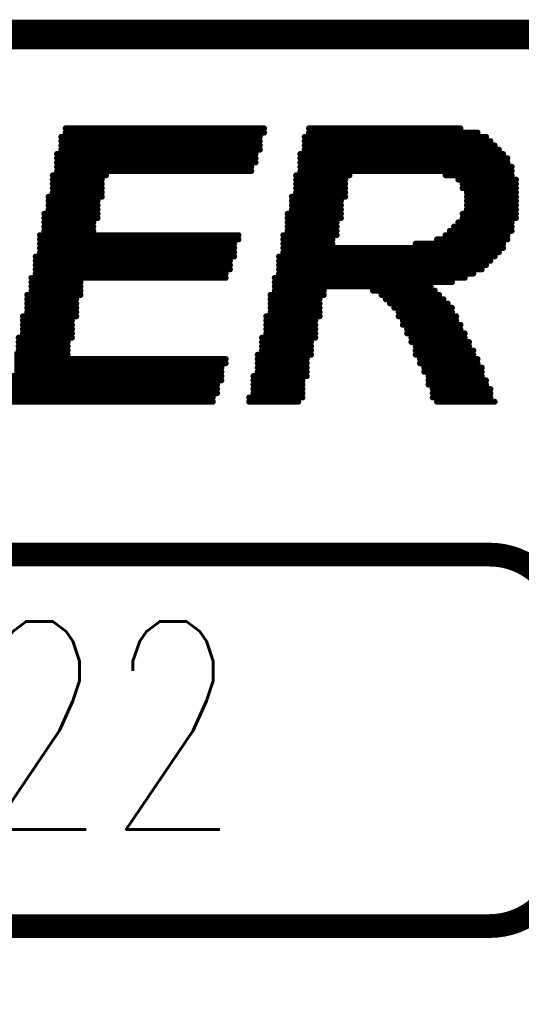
# Model space of a CAD drawing. Extents: x -1 to 210, y -5 to 148.
# Tile 29 of 52: x 17.36 to 21.65, y 139.77 to 148.18. Entities that reach past the tile are written whole.
import ezdxf
from ezdxf.enums import TextEntityAlignment as Align

# ---------------------------------------------------------------- set-up
doc = ezdxf.new("R2010")
doc.units = 0
doc.layers.add('2D_LINE_00', color=5, linetype='CONTINUOUS')
doc.layers.add('TEXT_00', color=5, linetype='CONTINUOUS')
doc.styles.add('W0$2032', font='simplex', dxfattribs={"width": 0.75})

# ---------------------------------------------------------------- blocks, each defined once
blk = doc.blocks.new('SMOOTH_0$2032')
at = {"const_width": 0.1016}
blk.add_lwpolyline([(-0.0508, 0, 1), (0.0508, 0, 1)], format="xyb", close=True, dxfattribs=at)
blk = doc.blocks.new('SMOOTH_0$0508')
at = {"const_width": 0.0254}
blk.add_lwpolyline([(-0.0127, 0, 1), (0.0127, 0, 1)], format="xyb", close=True, dxfattribs=at)
blk = doc.blocks.new('DRAWING_2')
at = {"layer": '2D_LINE_00'}
for points, const_width in [([(0, 0, 0.414214), (0.9525, -0.9525), (62.5475, -0.9525, 0.414214), (63.5, 0), (63.5, 10.795, 0.414214), (62.5475, 11.7475), (22.86, 11.7475, -0.414214), (21.9075, 12.7), (21.9075, 14.605, 0.414214), (20.955, 15.5575), (0.9525, 15.5575, 0.414214), (0, 14.605)], 0.254), ([(16.51, 10.4775, 0.414214), (15.875, 11.1125), (1.27, 11.1125, 0.414214), (0.635, 10.4775), (0.635, 8.5725, 0.414214), (1.27, 7.9375), (15.875, 7.9375, 0.414214), (16.51, 8.5725)], 0.2032)]:
    blk.add_lwpolyline(points, format="xyb", close=True, dxfattribs=dict(at, const_width=const_width))
at = {"layer": '2D_LINE_00', "const_width": 0.0508}
for points in [[(12.2492, 14.7558), (13.947, 14.7558)], [(12.2492, 14.7193), (13.947, 14.7193)], [(14.3304, 14.7558), (15.6266, 14.7558)], [(14.3304, 14.7193), (15.7726, 14.7193)], [(12.2126, 14.6828), (13.9105, 14.6828)], [(12.2126, 14.6463), (13.9105, 14.6463)], [(14.2939, 14.6828), (15.8456, 14.6828)], [(14.2939, 14.6463), (15.8821, 14.6463)], [(12.1761, 14.5367), (13.874, 14.5367)], [(12.2126, 14.6098), (13.9105, 14.6098)], [(12.2126, 14.5732), (13.9105, 14.5732)], [(14.2573, 14.5367), (15.9917, 14.5367)], [(14.2939, 14.6098), (15.9187, 14.6098)], [(14.2939, 14.5732), (15.9552, 14.5732)], [(12.1761, 14.5002), (13.874, 14.5002)], [(12.1761, 14.4637), (13.874, 14.4637)], [(14.2573, 14.5002), (16.0282, 14.5002)], [(14.2573, 14.4637), (16.0282, 14.4637)], [(12.1761, 14.4272), (13.8374, 14.4272)], [(12.1761, 14.3907), (13.8374, 14.3907)], [(14.2573, 14.4272), (16.0647, 14.4272)], [(14.2573, 14.3907), (16.0647, 14.3907)], [(12.1396, 14.3542), (12.596, 14.3542)], [(12.1396, 14.3177), (12.5595, 14.3177)], [(14.2208, 14.3542), (14.6772, 14.3542)], [(14.2208, 14.3177), (14.6407, 14.3177)], [(15.4988, 14.3542), (16.0647, 14.3542)], [(15.6083, 14.3177), (16.1012, 14.3177)], [(12.1396, 14.2812), (12.5595, 14.2812)], [(12.1396, 14.2446), (12.5595, 14.2446)], [(12.1396, 14.2081), (12.5595, 14.2081)], [(14.2208, 14.2812), (14.6407, 14.2812)], [(14.2208, 14.2446), (14.6407, 14.2446)], [(14.2208, 14.2081), (14.6407, 14.2081)], [(15.6448, 14.2812), (16.1012, 14.2812)], [(15.6448, 14.2446), (16.1012, 14.2446)], [(15.6813, 14.2081), (16.1012, 14.2081)], [(12.1031, 14.1716), (12.5595, 14.1716)], [(12.1031, 14.1351), (12.523, 14.1351)], [(14.1843, 14.1716), (14.6407, 14.1716)], [(14.1843, 14.1351), (14.6042, 14.1351)], [(15.6813, 14.1716), (16.1012, 14.1716)], [(15.6813, 14.1351), (16.1012, 14.1351)], [(12.1031, 14.0986), (12.523, 14.0986)], [(12.1031, 14.0621), (12.523, 14.0621)], [(14.1843, 14.0986), (14.6042, 14.0986)], [(14.1843, 14.0621), (14.6042, 14.0621)], [(15.6813, 14.0986), (16.1012, 14.0986)], [(15.6813, 14.0621), (16.1012, 14.0621)], [(12.0666, 14.0256), (12.523, 14.0256)], [(12.0666, 13.9891), (12.523, 13.9891)], [(12.0666, 13.9525), (12.4865, 13.9525)], [(14.1478, 14.0256), (14.6042, 14.0256)], [(14.1478, 13.9891), (14.6042, 13.9891)], [(14.1478, 13.9525), (14.5677, 13.9525)], [(15.6083, 13.9525), (16.0647, 13.9525)], [(15.6448, 14.0256), (16.1012, 14.0256)], [(15.6448, 13.9891), (16.1012, 13.9891)], [(12.0666, 13.916), (12.4865, 13.916)], [(12.0666, 13.8795), (12.4865, 13.8795)], [(14.1478, 13.916), (14.5677, 13.916)], [(14.1478, 13.8795), (14.5677, 13.8795)], [(15.5353, 13.8795), (16.0647, 13.8795)], [(15.5718, 13.916), (16.0647, 13.916)], [(12.0301, 13.843), (13.7279, 13.843)], [(12.0301, 13.8065), (13.7279, 13.8065)], [(14.1113, 13.843), (14.5677, 13.843)], [(14.1113, 13.8065), (14.5312, 13.8065)], [(15.4257, 13.8065), (16.0282, 13.8065)], [(15.4988, 13.843), (16.0282, 13.843)], [(12.0301, 13.77), (13.6914, 13.77)], [(12.0301, 13.7335), (13.6914, 13.7335)], [(12.0301, 13.6969), (13.6914, 13.6969)], [(14.1113, 13.77), (14.5312, 13.77)], [(14.1113, 13.7335), (15.9917, 13.7335)], [(14.1113, 13.6969), (15.9552, 13.6969)], [(15.2432, 13.77), (15.9917, 13.77)], [(11.9936, 13.6604), (13.6914, 13.6604)], [(11.9936, 13.6239), (13.6549, 13.6239)], [(14.0748, 13.6604), (15.9187, 13.6604)], [(14.0748, 13.6239), (15.8821, 13.6239)], [(11.9936, 13.5874), (13.6549, 13.5874)], [(11.9936, 13.5509), (13.6549, 13.5509)], [(14.0748, 13.5874), (15.8456, 13.5874)], [(14.0748, 13.5509), (15.8091, 13.5509)], [(11.9571, 13.4779), (13.6184, 13.4779)], [(11.9571, 13.4414), (12.3769, 13.4414)], [(11.9936, 13.5144), (13.6184, 13.5144)], [(14.0383, 13.4779), (15.6631, 13.4779)], [(14.0383, 13.4414), (15.5535, 13.4414)], [(14.0748, 13.5144), (15.7361, 13.5144)], [(11.9571, 13.4048), (12.3769, 13.4048)], [(11.9571, 13.3683), (12.3769, 13.3683)], [(14.0383, 13.4048), (15.371, 13.4048)], [(14.0383, 13.3683), (14.4582, 13.3683)], [(14.878, 13.3683), (15.4075, 13.3683)], [(11.9205, 13.3318), (12.3769, 13.3318)], [(11.9205, 13.2953), (12.3404, 13.2953)], [(14.0017, 13.3318), (14.4582, 13.3318)], [(14.0017, 13.2953), (14.4216, 13.2953)], [(14.9511, 13.3318), (15.444, 13.3318)], [(14.9876, 13.2953), (15.4805, 13.2953)], [(11.9205, 13.2588), (12.3404, 13.2588)], [(11.9205, 13.2223), (12.3404, 13.2223)], [(14.0017, 13.2588), (14.4216, 13.2588)], [(14.0017, 13.2223), (14.4216, 13.2223)], [(15.0241, 13.2588), (15.517, 13.2588)], [(15.0606, 13.2223), (15.5535, 13.2223)], [(11.884, 13.1493), (12.3404, 13.1493)], [(11.884, 13.1128), (12.3039, 13.1128)], [(11.9205, 13.1858), (12.3404, 13.1858)], [(13.9652, 13.1493), (14.4216, 13.1493)], [(13.9652, 13.1128), (14.3851, 13.1128)], [(14.0017, 13.1858), (14.4216, 13.1858)], [(15.0971, 13.1858), (15.5535, 13.1858)], [(15.0971, 13.1493), (15.59, 13.1493)], [(15.1336, 13.1128), (15.59, 13.1128)], [(11.884, 13.0762), (12.3039, 13.0762)], [(11.884, 13.0397), (12.3039, 13.0397)], [(13.9652, 13.0762), (14.3851, 13.0762)], [(13.9652, 13.0397), (14.3851, 13.0397)], [(15.1336, 13.0762), (15.6266, 13.0762)], [(15.1701, 13.0397), (15.6266, 13.0397)], [(11.8475, 12.9667), (12.3039, 12.9667)], [(11.884, 13.0032), (12.3039, 13.0032)], [(13.9287, 12.9667), (14.3851, 12.9667)], [(13.9652, 13.0032), (14.3851, 13.0032)], [(15.1701, 13.0032), (15.6631, 13.0032)], [(15.2067, 12.9667), (15.6631, 12.9667)], [(11.8475, 12.9302), (12.2674, 12.9302)], [(11.8475, 12.8937), (12.2674, 12.8937)], [(11.8475, 12.8572), (12.2674, 12.8572)], [(13.9287, 12.9302), (14.3486, 12.9302)], [(13.9287, 12.8937), (14.3486, 12.8937)], [(13.9287, 12.8572), (14.3486, 12.8572)], [(15.2067, 12.9302), (15.6996, 12.9302)], [(15.2432, 12.8937), (15.6996, 12.8937)], [(15.2432, 12.8572), (15.7361, 12.8572)], [(11.811, 12.8207), (12.2674, 12.8207)], [(11.811, 12.7841), (13.6184, 12.7841)], [(13.8922, 12.8207), (14.3486, 12.8207)], [(13.8922, 12.7841), (14.3121, 12.7841)], [(15.2432, 12.8207), (15.7361, 12.8207)], [(15.2797, 12.7841), (15.7726, 12.7841)], [(11.811, 12.7476), (13.6184, 12.7476)], [(11.811, 12.7111), (13.5819, 12.7111)], [(13.8922, 12.7476), (14.3121, 12.7476)], [(13.8922, 12.7111), (14.3121, 12.7111)], [(15.2797, 12.7476), (15.7726, 12.7476)], [(15.3162, 12.7111), (15.8091, 12.7111)], [(11.7745, 12.6381), (13.5819, 12.6381)], [(11.7745, 12.6016), (13.5819, 12.6016)], [(11.811, 12.6746), (13.5819, 12.6746)], [(13.8557, 12.6381), (14.3121, 12.6381)], [(13.8557, 12.6016), (14.2756, 12.6016)], [(13.8922, 12.6746), (14.3121, 12.6746)], [(15.3162, 12.6746), (15.8091, 12.6746)], [(15.3527, 12.6381), (15.8091, 12.6381)], [(15.3527, 12.6016), (15.8456, 12.6016)], [(11.7745, 12.5651), (13.5453, 12.5651)], [(11.7745, 12.5285), (13.5453, 12.5285)], [(13.8557, 12.5651), (14.2756, 12.5651)], [(13.8557, 12.5285), (14.2756, 12.5285)], [(15.3527, 12.5651), (15.8456, 12.5651)], [(15.3892, 12.5285), (15.8821, 12.5285)], [(11.738, 12.4555), (13.5088, 12.4555)], [(11.7745, 12.492), (13.5453, 12.492)], [(13.8192, 12.4555), (14.2756, 12.4555)], [(13.8557, 12.492), (14.2756, 12.492)], [(15.3892, 12.492), (15.8821, 12.492)], [(15.3892, 12.4555), (15.8821, 12.4555)], [(11.738, 12.419), (13.5088, 12.419)], [(13.8192, 12.419), (14.2391, 12.419)], [(15.4257, 12.419), (15.9187, 12.419)]]:
    blk.add_lwpolyline(points, dxfattribs=at)
at = {"layer": '2D_LINE_00'}
for name, p in [('SMOOTH_0$0508', (12.2492, 14.7558)), ('SMOOTH_0$0508', (12.2492, 14.7193)), ('SMOOTH_0$0508', (13.947, 14.7558)), ('SMOOTH_0$0508', (13.947, 14.7193)), ('SMOOTH_0$0508', (14.3304, 14.7558)), ('SMOOTH_0$0508', (14.3304, 14.7193)), ('SMOOTH_0$0508', (15.6266, 14.7558)), ('SMOOTH_0$0508', (15.7726, 14.7193)), ('SMOOTH_0$0508', (12.2126, 14.6828)), ('SMOOTH_0$0508', (12.2126, 14.6463)), ('SMOOTH_0$0508', (13.9105, 14.6828)), ('SMOOTH_0$0508', (13.9105, 14.6463)), ('SMOOTH_0$0508', (14.2939, 14.6828)), ('SMOOTH_0$0508', (14.2939, 14.6463)), ('SMOOTH_0$0508', (15.8456, 14.6828)), ('SMOOTH_0$0508', (15.8821, 14.6463)), ('SMOOTH_0$0508', (12.1761, 14.5367)), ('SMOOTH_0$0508', (12.2126, 14.6098)), ('SMOOTH_0$0508', (12.2126, 14.5732)), ('SMOOTH_0$0508', (13.874, 14.5367)), ('SMOOTH_0$0508', (13.9105, 14.6098)), ('SMOOTH_0$0508', (13.9105, 14.5732)), ('SMOOTH_0$0508', (14.2573, 14.5367)), ('SMOOTH_0$0508', (14.2939, 14.6098)), ('SMOOTH_0$0508', (14.2939, 14.5732)), ('SMOOTH_0$0508', (15.9187, 14.6098)), ('SMOOTH_0$0508', (15.9552, 14.5732)), ('SMOOTH_0$0508', (15.9917, 14.5367)), ('SMOOTH_0$0508', (12.1761, 14.5002)), ('SMOOTH_0$0508', (12.1761, 14.4637)), ('SMOOTH_0$0508', (13.874, 14.5002)), ('SMOOTH_0$0508', (13.874, 14.4637)), ('SMOOTH_0$0508', (14.2573, 14.5002)), ('SMOOTH_0$0508', (14.2573, 14.4637)), ('SMOOTH_0$0508', (16.0282, 14.5002)), ('SMOOTH_0$0508', (16.0282, 14.4637)), ('SMOOTH_0$0508', (12.1761, 14.4272)), ('SMOOTH_0$0508', (12.1761, 14.3907)), ('SMOOTH_0$0508', (13.8374, 14.4272)), ('SMOOTH_0$0508', (13.8374, 14.3907)), ('SMOOTH_0$0508', (14.2573, 14.4272)), ('SMOOTH_0$0508', (14.2573, 14.3907)), ('SMOOTH_0$0508', (16.0647, 14.4272)), ('SMOOTH_0$0508', (16.0647, 14.3907)), ('SMOOTH_0$0508', (12.1396, 14.3542)), ('SMOOTH_0$0508', (12.1396, 14.3177)), ('SMOOTH_0$0508', (12.5595, 14.3177)), ('SMOOTH_0$0508', (12.596, 14.3542)), ('SMOOTH_0$0508', (14.2208, 14.3542)), ('SMOOTH_0$0508', (14.2208, 14.3177)), ('SMOOTH_0$0508', (14.6407, 14.3177)), ('SMOOTH_0$0508', (14.6772, 14.3542)), ('SMOOTH_0$0508', (15.4988, 14.3542)), ('SMOOTH_0$0508', (15.6083, 14.3177)), ('SMOOTH_0$0508', (16.0647, 14.3542)), ('SMOOTH_0$0508', (16.1012, 14.3177)), ('SMOOTH_0$0508', (12.1396, 14.2812)), ('SMOOTH_0$0508', (12.1396, 14.2446)), ('SMOOTH_0$0508', (12.1396, 14.2081)), ('SMOOTH_0$0508', (12.5595, 14.2812)), ('SMOOTH_0$0508', (12.5595, 14.2446)), ('SMOOTH_0$0508', (12.5595, 14.2081)), ('SMOOTH_0$0508', (14.2208, 14.2812)), ('SMOOTH_0$0508', (14.2208, 14.2446)), ('SMOOTH_0$0508', (14.2208, 14.2081)), ('SMOOTH_0$0508', (14.6407, 14.2812)), ('SMOOTH_0$0508', (14.6407, 14.2446)), ('SMOOTH_0$0508', (14.6407, 14.2081)), ('SMOOTH_0$0508', (15.6448, 14.2812)), ('SMOOTH_0$0508', (15.6448, 14.2446)), ('SMOOTH_0$0508', (15.6813, 14.2081)), ('SMOOTH_0$0508', (16.1012, 14.2812)), ('SMOOTH_0$0508', (16.1012, 14.2446)), ('SMOOTH_0$0508', (16.1012, 14.2081)), ('SMOOTH_0$0508', (12.1031, 14.1716)), ('SMOOTH_0$0508', (12.1031, 14.1351)), ('SMOOTH_0$0508', (12.523, 14.1351)), ('SMOOTH_0$0508', (12.5595, 14.1716)), ('SMOOTH_0$0508', (14.1843, 14.1716)), ('SMOOTH_0$0508', (14.1843, 14.1351)), ('SMOOTH_0$0508', (14.6042, 14.1351)), ('SMOOTH_0$0508', (14.6407, 14.1716)), ('SMOOTH_0$0508', (15.6813, 14.1716)), ('SMOOTH_0$0508', (15.6813, 14.1351)), ('SMOOTH_0$0508', (16.1012, 14.1716)), ('SMOOTH_0$0508', (16.1012, 14.1351)), ('SMOOTH_0$0508', (12.1031, 14.0986)), ('SMOOTH_0$0508', (12.1031, 14.0621)), ('SMOOTH_0$0508', (12.523, 14.0986)), ('SMOOTH_0$0508', (12.523, 14.0621)), ('SMOOTH_0$0508', (14.1843, 14.0986)), ('SMOOTH_0$0508', (14.1843, 14.0621)), ('SMOOTH_0$0508', (14.6042, 14.0986)), ('SMOOTH_0$0508', (14.6042, 14.0621)), ('SMOOTH_0$0508', (15.6813, 14.0986)), ('SMOOTH_0$0508', (15.6813, 14.0621)), ('SMOOTH_0$0508', (16.1012, 14.0986)), ('SMOOTH_0$0508', (16.1012, 14.0621)), ('SMOOTH_0$0508', (12.0666, 14.0256)), ('SMOOTH_0$0508', (12.0666, 13.9891)), ('SMOOTH_0$0508', (12.0666, 13.9525)), ('SMOOTH_0$0508', (12.4865, 13.9525)), ('SMOOTH_0$0508', (12.523, 14.0256)), ('SMOOTH_0$0508', (12.523, 13.9891)), ('SMOOTH_0$0508', (14.1478, 14.0256)), ('SMOOTH_0$0508', (14.1478, 13.9891)), ('SMOOTH_0$0508', (14.1478, 13.9525)), ('SMOOTH_0$0508', (14.5677, 13.9525)), ('SMOOTH_0$0508', (14.6042, 14.0256)), ('SMOOTH_0$0508', (14.6042, 13.9891)), ('SMOOTH_0$0508', (15.6083, 13.9525)), ('SMOOTH_0$0508', (15.6448, 14.0256)), ('SMOOTH_0$0508', (15.6448, 13.9891)), ('SMOOTH_0$0508', (16.0647, 13.9525)), ('SMOOTH_0$0508', (16.1012, 14.0256)), ('SMOOTH_0$0508', (16.1012, 13.9891)), ('SMOOTH_0$0508', (12.0666, 13.916)), ('SMOOTH_0$0508', (12.0666, 13.8795)), ('SMOOTH_0$0508', (12.4865, 13.916)), ('SMOOTH_0$0508', (12.4865, 13.8795)), ('SMOOTH_0$0508', (14.1478, 13.916)), ('SMOOTH_0$0508', (14.1478, 13.8795)), ('SMOOTH_0$0508', (14.5677, 13.916)), ('SMOOTH_0$0508', (14.5677, 13.8795)), ('SMOOTH_0$0508', (15.5353, 13.8795)), ('SMOOTH_0$0508', (15.5718, 13.916)), ('SMOOTH_0$0508', (16.0647, 13.916)), ('SMOOTH_0$0508', (16.0647, 13.8795)), ('SMOOTH_0$0508', (12.0301, 13.843)), ('SMOOTH_0$0508', (12.0301, 13.8065)), ('SMOOTH_0$0508', (13.7279, 13.843)), ('SMOOTH_0$0508', (13.7279, 13.8065)), ('SMOOTH_0$0508', (14.1113, 13.843)), ('SMOOTH_0$0508', (14.1113, 13.8065)), ('SMOOTH_0$0508', (14.5312, 13.8065)), ('SMOOTH_0$0508', (14.5677, 13.843)), ('SMOOTH_0$0508', (15.4257, 13.8065)), ('SMOOTH_0$0508', (15.4988, 13.843)), ('SMOOTH_0$0508', (16.0282, 13.843)), ('SMOOTH_0$0508', (16.0282, 13.8065)), ('SMOOTH_0$0508', (12.0301, 13.77)), ('SMOOTH_0$0508', (12.0301, 13.7335)), ('SMOOTH_0$0508', (12.0301, 13.6969)), ('SMOOTH_0$0508', (13.6914, 13.77)), ('SMOOTH_0$0508', (13.6914, 13.7335)), ('SMOOTH_0$0508', (13.6914, 13.6969)), ('SMOOTH_0$0508', (14.1113, 13.77)), ('SMOOTH_0$0508', (14.1113, 13.7335)), ('SMOOTH_0$0508', (14.1113, 13.6969)), ('SMOOTH_0$0508', (14.5312, 13.77)), ('SMOOTH_0$0508', (15.2432, 13.77)), ('SMOOTH_0$0508', (15.9552, 13.6969)), ('SMOOTH_0$0508', (15.9917, 13.77)), ('SMOOTH_0$0508', (15.9917, 13.7335)), ('SMOOTH_0$0508', (11.9936, 13.6604)), ('SMOOTH_0$0508', (11.9936, 13.6239)), ('SMOOTH_0$0508', (13.6549, 13.6239)), ('SMOOTH_0$0508', (13.6914, 13.6604)), ('SMOOTH_0$0508', (14.0748, 13.6604)), ('SMOOTH_0$0508', (14.0748, 13.6239)), ('SMOOTH_0$0508', (15.8821, 13.6239)), ('SMOOTH_0$0508', (15.9187, 13.6604)), ('SMOOTH_0$0508', (11.9936, 13.5874)), ('SMOOTH_0$0508', (11.9936, 13.5509)), ('SMOOTH_0$0508', (13.6549, 13.5874)), ('SMOOTH_0$0508', (13.6549, 13.5509)), ('SMOOTH_0$0508', (14.0748, 13.5874)), ('SMOOTH_0$0508', (14.0748, 13.5509)), ('SMOOTH_0$0508', (15.8091, 13.5509)), ('SMOOTH_0$0508', (15.8456, 13.5874)), ('SMOOTH_0$0508', (11.9571, 13.4779)), ('SMOOTH_0$0508', (11.9571, 13.4414)), ('SMOOTH_0$0508', (11.9936, 13.5144)), ('SMOOTH_0$0508', (12.3769, 13.4414)), ('SMOOTH_0$0508', (13.6184, 13.5144)), ('SMOOTH_0$0508', (13.6184, 13.4779)), ('SMOOTH_0$0508', (14.0383, 13.4779)), ('SMOOTH_0$0508', (14.0383, 13.4414)), ('SMOOTH_0$0508', (14.0748, 13.5144)), ('SMOOTH_0$0508', (15.5535, 13.4414)), ('SMOOTH_0$0508', (15.6631, 13.4779)), ('SMOOTH_0$0508', (15.7361, 13.5144)), ('SMOOTH_0$0508', (11.9571, 13.4048)), ('SMOOTH_0$0508', (11.9571, 13.3683)), ('SMOOTH_0$0508', (12.3769, 13.4048)), ('SMOOTH_0$0508', (12.3769, 13.3683)), ('SMOOTH_0$0508', (14.0383, 13.4048)), ('SMOOTH_0$0508', (14.0383, 13.3683)), ('SMOOTH_0$0508', (14.4582, 13.3683)), ('SMOOTH_0$0508', (14.878, 13.3683)), ('SMOOTH_0$0508', (15.371, 13.4048)), ('SMOOTH_0$0508', (15.4075, 13.3683)), ('SMOOTH_0$0508', (11.9205, 13.3318)), ('SMOOTH_0$0508', (11.9205, 13.2953)), ('SMOOTH_0$0508', (12.3404, 13.2953)), ('SMOOTH_0$0508', (12.3769, 13.3318)), ('SMOOTH_0$0508', (14.0017, 13.3318)), ('SMOOTH_0$0508', (14.0017, 13.2953)), ('SMOOTH_0$0508', (14.4216, 13.2953)), ('SMOOTH_0$0508', (14.4582, 13.3318)), ('SMOOTH_0$0508', (14.9511, 13.3318)), ('SMOOTH_0$0508', (14.9876, 13.2953)), ('SMOOTH_0$0508', (15.444, 13.3318)), ('SMOOTH_0$0508', (15.4805, 13.2953)), ('SMOOTH_0$0508', (11.9205, 13.2588)), ('SMOOTH_0$0508', (11.9205, 13.2223)), ('SMOOTH_0$0508', (12.3404, 13.2588)), ('SMOOTH_0$0508', (12.3404, 13.2223)), ('SMOOTH_0$0508', (14.0017, 13.2588)), ('SMOOTH_0$0508', (14.0017, 13.2223)), ('SMOOTH_0$0508', (14.4216, 13.2588)), ('SMOOTH_0$0508', (14.4216, 13.2223)), ('SMOOTH_0$0508', (15.0241, 13.2588)), ('SMOOTH_0$0508', (15.0606, 13.2223)), ('SMOOTH_0$0508', (15.517, 13.2588)), ('SMOOTH_0$0508', (15.5535, 13.2223)), ('SMOOTH_0$0508', (11.884, 13.1493)), ('SMOOTH_0$0508', (11.884, 13.1128)), ('SMOOTH_0$0508', (11.9205, 13.1858)), ('SMOOTH_0$0508', (12.3039, 13.1128)), ('SMOOTH_0$0508', (12.3404, 13.1858)), ('SMOOTH_0$0508', (12.3404, 13.1493)), ('SMOOTH_0$0508', (13.9652, 13.1493)), ('SMOOTH_0$0508', (13.9652, 13.1128)), ('SMOOTH_0$0508', (14.0017, 13.1858)), ('SMOOTH_0$0508', (14.3851, 13.1128)), ('SMOOTH_0$0508', (14.4216, 13.1858)), ('SMOOTH_0$0508', (14.4216, 13.1493)), ('SMOOTH_0$0508', (15.0971, 13.1858)), ('SMOOTH_0$0508', (15.0971, 13.1493)), ('SMOOTH_0$0508', (15.1336, 13.1128)), ('SMOOTH_0$0508', (15.5535, 13.1858)), ('SMOOTH_0$0508', (15.59, 13.1493)), ('SMOOTH_0$0508', (15.59, 13.1128)), ('SMOOTH_0$0508', (11.884, 13.0762)), ('SMOOTH_0$0508', (11.884, 13.0397)), ('SMOOTH_0$0508', (12.3039, 13.0762)), ('SMOOTH_0$0508', (12.3039, 13.0397)), ('SMOOTH_0$0508', (13.9652, 13.0762)), ('SMOOTH_0$0508', (13.9652, 13.0397)), ('SMOOTH_0$0508', (14.3851, 13.0762)), ('SMOOTH_0$0508', (14.3851, 13.0397)), ('SMOOTH_0$0508', (15.1336, 13.0762)), ('SMOOTH_0$0508', (15.1701, 13.0397)), ('SMOOTH_0$0508', (15.6266, 13.0762)), ('SMOOTH_0$0508', (15.6266, 13.0397)), ('SMOOTH_0$0508', (11.8475, 12.9667)), ('SMOOTH_0$0508', (11.884, 13.0032)), ('SMOOTH_0$0508', (12.3039, 13.0032)), ('SMOOTH_0$0508', (12.3039, 12.9667)), ('SMOOTH_0$0508', (13.9287, 12.9667)), ('SMOOTH_0$0508', (13.9652, 13.0032)), ('SMOOTH_0$0508', (14.3851, 13.0032)), ('SMOOTH_0$0508', (14.3851, 12.9667)), ('SMOOTH_0$0508', (15.1701, 13.0032)), ('SMOOTH_0$0508', (15.2067, 12.9667)), ('SMOOTH_0$0508', (15.6631, 13.0032)), ('SMOOTH_0$0508', (15.6631, 12.9667)), ('SMOOTH_0$0508', (11.8475, 12.9302)), ('SMOOTH_0$0508', (11.8475, 12.8937)), ('SMOOTH_0$0508', (11.8475, 12.8572)), ('SMOOTH_0$0508', (12.2674, 12.9302)), ('SMOOTH_0$0508', (12.2674, 12.8937)), ('SMOOTH_0$0508', (12.2674, 12.8572)), ('SMOOTH_0$0508', (13.9287, 12.9302)), ('SMOOTH_0$0508', (13.9287, 12.8937)), ('SMOOTH_0$0508', (13.9287, 12.8572)), ('SMOOTH_0$0508', (14.3486, 12.9302)), ('SMOOTH_0$0508', (14.3486, 12.8937)), ('SMOOTH_0$0508', (14.3486, 12.8572)), ('SMOOTH_0$0508', (15.2067, 12.9302)), ('SMOOTH_0$0508', (15.2432, 12.8937)), ('SMOOTH_0$0508', (15.2432, 12.8572)), ('SMOOTH_0$0508', (15.6996, 12.9302)), ('SMOOTH_0$0508', (15.6996, 12.8937)), ('SMOOTH_0$0508', (15.7361, 12.8572)), ('SMOOTH_0$0508', (12.2674, 12.8207)), ('SMOOTH_0$0508', (13.6184, 12.7841)), ('SMOOTH_0$0508', (13.8922, 12.8207)), ('SMOOTH_0$0508', (13.8922, 12.7841)), ('SMOOTH_0$0508', (14.3121, 12.7841)), ('SMOOTH_0$0508', (14.3486, 12.8207)), ('SMOOTH_0$0508', (15.2432, 12.8207)), ('SMOOTH_0$0508', (15.2797, 12.7841)), ('SMOOTH_0$0508', (15.7361, 12.8207)), ('SMOOTH_0$0508', (15.7726, 12.7841)), ('SMOOTH_0$0508', (13.5819, 12.7111)), ('SMOOTH_0$0508', (13.6184, 12.7476)), ('SMOOTH_0$0508', (13.8922, 12.7476)), ('SMOOTH_0$0508', (13.8922, 12.7111)), ('SMOOTH_0$0508', (14.3121, 12.7476)), ('SMOOTH_0$0508', (14.3121, 12.7111)), ('SMOOTH_0$0508', (15.2797, 12.7476)), ('SMOOTH_0$0508', (15.3162, 12.7111)), ('SMOOTH_0$0508', (15.7726, 12.7476)), ('SMOOTH_0$0508', (15.8091, 12.7111)), ('SMOOTH_0$0508', (13.5819, 12.6746)), ('SMOOTH_0$0508', (13.5819, 12.6381)), ('SMOOTH_0$0508', (13.5819, 12.6016)), ('SMOOTH_0$0508', (13.8557, 12.6381)), ('SMOOTH_0$0508', (13.8557, 12.6016)), ('SMOOTH_0$0508', (13.8922, 12.6746)), ('SMOOTH_0$0508', (14.2756, 12.6016)), ('SMOOTH_0$0508', (14.3121, 12.6746)), ('SMOOTH_0$0508', (14.3121, 12.6381)), ('SMOOTH_0$0508', (15.3162, 12.6746)), ('SMOOTH_0$0508', (15.3527, 12.6381)), ('SMOOTH_0$0508', (15.3527, 12.6016)), ('SMOOTH_0$0508', (15.8091, 12.6746)), ('SMOOTH_0$0508', (15.8091, 12.6381)), ('SMOOTH_0$0508', (15.8456, 12.6016)), ('SMOOTH_0$0508', (13.5453, 12.5651)), ('SMOOTH_0$0508', (13.5453, 12.5285)), ('SMOOTH_0$0508', (13.8557, 12.5651)), ('SMOOTH_0$0508', (13.8557, 12.5285)), ('SMOOTH_0$0508', (14.2756, 12.5651)), ('SMOOTH_0$0508', (14.2756, 12.5285)), ('SMOOTH_0$0508', (15.3527, 12.5651)), ('SMOOTH_0$0508', (15.3892, 12.5285)), ('SMOOTH_0$0508', (15.8456, 12.5651)), ('SMOOTH_0$0508', (15.8821, 12.5285)), ('SMOOTH_0$0508', (13.5088, 12.4555)), ('SMOOTH_0$0508', (13.5453, 12.492)), ('SMOOTH_0$0508', (13.8192, 12.4555)), ('SMOOTH_0$0508', (13.8557, 12.492)), ('SMOOTH_0$0508', (14.2756, 12.492)), ('SMOOTH_0$0508', (14.2756, 12.4555)), ('SMOOTH_0$0508', (15.3892, 12.492)), ('SMOOTH_0$0508', (15.3892, 12.4555)), ('SMOOTH_0$0508', (15.8821, 12.492)), ('SMOOTH_0$0508', (15.8821, 12.4555)), ('SMOOTH_0$0508', (13.5088, 12.419)), ('SMOOTH_0$0508', (13.8192, 12.419)), ('SMOOTH_0$0508', (14.2391, 12.419)), ('SMOOTH_0$0508', (15.4257, 12.419)), ('SMOOTH_0$0508', (15.9187, 12.419)), ('SMOOTH_0$2032', (15.875, 11.1125))]:
    blk.add_blockref(name, p, dxfattribs=at)
at = {"layer": 'TEXT_00', "style": 'W0$2032', "width": 0.75}
blk.add_text('J5122', height=1.778, dxfattribs=at).set_placement((10.9969, 9.652), align=Align.MIDDLE_CENTER)

msp = doc.modelspace()

# ---------------------------------------------------------------- block references
msp.add_blockref('DRAWING_2', (5.5, 132.5))

doc.saveas('drawing.dxf')
